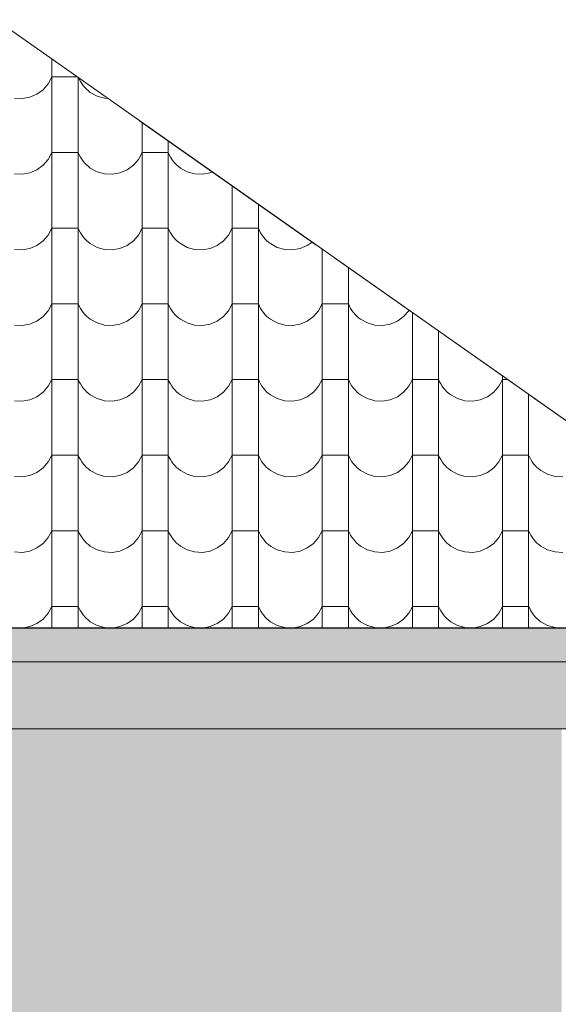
# Model space of a CAD drawing. Header units: millimetres. Extents: x -68772 to 137055, y -73300 to 19650.
# Tile 107 of 212: x 75825 to 77107, y -62055 to -59710. Entities that reach past the tile are written whole.
import ezdxf

# ---------------------------------------------------------------- set-up
doc = ezdxf.new("R2010")
doc.units = ezdxf.units.MM
doc.header["$MEASUREMENT"] = 0
for name, color, linetype, lineweight in [('Nowe_810-G Ogólne_Nr_pióra__1', 7, 'Continuous', 18), ('Nowe_810-G Ogólne_Nr_pióra__26', 13, 'Continuous', 18), ('Nowe_810-G Ogólne_Nr_pióra__9', 254, 'Continuous', 18), ('Nowe_NIEWIDOCZNE DACHY_Nr_pióra__1', 7, 'Continuous', 18)]:
    doc.layers.add(name, color=color, linetype=linetype, lineweight=lineweight)

# ---------------------------------------------------------------- blocks, each defined once
blk = doc.blocks.new('*X52')
at = {"layer": 'Nowe_810-G Ogólne_Nr_pióra__26', "color": 13, "linetype": 'Continuous', "lineweight": 18}
for p, q in [((75901.8, -59804.5), (75901.8, -59956.6)), ((75893.1, -59863.1), (75901.8, -59846.8)), ((75933, -59846.8), (75901.8, -59846.8)), ((75962, -59846.8), (75933, -59846.8)), ((75881, -59877.1), (75893.1, -59863.1)), ((75964.2, -59848.4), (75964.2, -59956.6)), ((75965.2, -59849.1), (75966.6, -59852.3)), ((75966.6, -59852.3), (75969.4, -59857.5)), ((75969.4, -59857.5), (75972.5, -59862.5)), ((75972.5, -59862.5), (75976, -59867.3)), ((75976, -59867.3), (75979.8, -59871.8)), ((75849.1, -59895.2), (75866.1, -59887.9)), ((75866.1, -59887.9), (75881, -59877.1)), ((75979.8, -59871.8), (75983.9, -59876.1)), ((75983.9, -59876.1), (75988.4, -59880)), ((75988.4, -59880), (75993.1, -59883.6)), ((75993.1, -59883.6), (76009.3, -59892.5)), ((76009.3, -59892.5), (76027, -59897.5)), ((75812.5, -59897.5), (75830.9, -59898.4)), ((75830.9, -59898.4), (75849.1, -59895.2)), ((76027, -59897.5), (76034.6, -59897.9)), ((75901.8, -59956.6), (75901.8, -60136.7)), ((75964.2, -59956.6), (75964.2, -60136.7)), ((76116.3, -59955.3), (76116.3, -59956.6)), ((76116.3, -59956.6), (76116.3, -60136.7)), ((76178.7, -59999.2), (76178.7, -60136.7)), ((75893.1, -60043.2), (75901.8, -60026.9)), ((75933, -60026.9), (75901.8, -60026.9)), ((75964.2, -60026.9), (75933, -60026.9)), ((75964.2, -60026.9), (75966.6, -60032.3)), ((75966.6, -60032.3), (75969.4, -60037.6)), ((76107.6, -60043.2), (76116.3, -60026.9)), ((76147.5, -60026.9), (76116.3, -60026.9)), ((76178.7, -60026.9), (76147.5, -60026.9)), ((76178.7, -60026.9), (76181.1, -60032.3)), ((76181.1, -60032.3), (76183.9, -60037.6)), ((75866.1, -60068), (75881, -60057.1)), ((75881, -60057.1), (75893.1, -60043.2)), ((75969.4, -60037.6), (75972.5, -60042.6)), ((75972.5, -60042.6), (75976, -60047.4)), ((75976, -60047.4), (75979.8, -60051.9)), ((75979.8, -60051.9), (75983.9, -60056.1)), ((75983.9, -60056.1), (75988.4, -60060)), ((76080.6, -60068), (76095.5, -60057.1)), ((76095.5, -60057.1), (76107.6, -60043.2)), ((76183.9, -60037.6), (76187, -60042.6)), ((76187, -60042.6), (76190.5, -60047.4)), ((76190.5, -60047.4), (76194.3, -60051.9)), ((76194.3, -60051.9), (76198.4, -60056.1)), ((76198.4, -60056.1), (76202.9, -60060)), ((75812.5, -60077.5), (75830.9, -60078.5)), ((75830.9, -60078.5), (75849.1, -60075.2)), ((75849.1, -60075.2), (75866.1, -60068)), ((75988.4, -60060), (75993.1, -60063.6)), ((75993.1, -60063.6), (76009.3, -60072.5)), ((76009.3, -60072.5), (76027, -60077.5)), ((76027, -60077.5), (76045.4, -60078.5)), ((76045.4, -60078.5), (76063.6, -60075.2)), ((76063.6, -60075.2), (76080.6, -60068)), ((76202.9, -60060), (76207.6, -60063.6)), ((76207.6, -60063.6), (76223.8, -60072.5)), ((76223.8, -60072.5), (76241.5, -60077.5)), ((76241.5, -60077.5), (76259.9, -60078.5)), ((76259.9, -60078.5), (76278.1, -60075.2)), ((76278.1, -60075.2), (76283.5, -60072.9)), ((76330.8, -60106.1), (76330.8, -60136.7)), ((75901.8, -60136.7), (75901.8, -60316.8)), ((75964.2, -60136.7), (75964.2, -60316.8)), ((76116.3, -60136.7), (76116.3, -60316.8)), ((76178.7, -60136.7), (76178.7, -60316.8)), ((76330.8, -60136.7), (76330.8, -60316.8)), ((76393.2, -60150.1), (76393.2, -60316.8)), ((75893.1, -60223.2), (75901.8, -60206.9)), ((75933, -60206.9), (75901.8, -60206.9)), ((75964.2, -60206.9), (75933, -60206.9)), ((75964.2, -60206.9), (75966.6, -60212.4)), ((75966.6, -60212.4), (75969.4, -60217.6)), ((75969.4, -60217.6), (75972.5, -60222.6)), ((76107.6, -60223.2), (76116.3, -60206.9)), ((76147.5, -60206.9), (76116.3, -60206.9)), ((76178.7, -60206.9), (76147.5, -60206.9)), ((76178.7, -60206.9), (76181.1, -60212.4)), ((76181.1, -60212.4), (76183.9, -60217.6)), ((76183.9, -60217.6), (76187, -60222.6)), ((76322.1, -60223.2), (76330.8, -60206.9)), ((76362, -60206.9), (76330.8, -60206.9)), ((76393.2, -60206.9), (76362, -60206.9)), ((76393.2, -60206.9), (76395.6, -60212.4)), ((76395.6, -60212.4), (76398.4, -60217.6)), ((76398.4, -60217.6), (76401.5, -60222.6)), ((75866.1, -60248), (75881, -60237.2)), ((75881, -60237.2), (75893.1, -60223.2)), ((75972.5, -60222.6), (75976, -60227.4)), ((75976, -60227.4), (75979.8, -60231.9)), ((75979.8, -60231.9), (75983.9, -60236.2)), ((75983.9, -60236.2), (75988.4, -60240.1)), ((75988.4, -60240.1), (75993.1, -60243.7)), ((75993.1, -60243.7), (76009.3, -60252.6)), ((76080.6, -60248), (76095.5, -60237.2)), ((76095.5, -60237.2), (76107.6, -60223.2)), ((76187, -60222.6), (76190.5, -60227.4)), ((76190.5, -60227.4), (76194.3, -60231.9)), ((76194.3, -60231.9), (76198.4, -60236.2)), ((76198.4, -60236.2), (76202.9, -60240.1)), ((76202.9, -60240.1), (76207.6, -60243.7)), ((76207.6, -60243.7), (76223.8, -60252.6)), ((76295.1, -60248), (76310, -60237.2)), ((76310, -60237.2), (76322.1, -60223.2)), ((76401.5, -60222.6), (76405, -60227.4)), ((76405, -60227.4), (76408.8, -60231.9)), ((76408.8, -60231.9), (76412.9, -60236.2)), ((76412.9, -60236.2), (76417.4, -60240.1)), ((76417.4, -60240.1), (76422.1, -60243.7)), ((76422.1, -60243.7), (76438.3, -60252.6)), ((76509.6, -60248), (76520.9, -60239.8)), ((75812.5, -60257.6), (75830.9, -60258.5)), ((75830.9, -60258.5), (75849.1, -60255.3)), ((75849.1, -60255.3), (75866.1, -60248)), ((76009.3, -60252.6), (76027, -60257.6)), ((76027, -60257.6), (76045.4, -60258.5)), ((76045.4, -60258.5), (76063.6, -60255.3)), ((76063.6, -60255.3), (76080.6, -60248)), ((76223.8, -60252.6), (76241.5, -60257.6)), ((76241.5, -60257.6), (76259.9, -60258.5)), ((76259.9, -60258.5), (76278.1, -60255.3)), ((76278.1, -60255.3), (76295.1, -60248)), ((76438.3, -60252.6), (76456, -60257.6)), ((76456, -60257.6), (76474.4, -60258.5)), ((76474.4, -60258.5), (76492.6, -60255.3)), ((76492.6, -60255.3), (76509.6, -60248)), ((76545.3, -60257), (76545.3, -60316.8)), ((76607.7, -60300.9), (76607.7, -60316.8)), ((75901.8, -60316.8), (75901.8, -60496.8)), ((75964.2, -60316.8), (75964.2, -60496.8)), ((76116.3, -60316.8), (76116.3, -60496.8)), ((76178.7, -60316.8), (76178.7, -60496.8)), ((76330.8, -60316.8), (76330.8, -60496.8)), ((76393.2, -60316.8), (76393.2, -60496.8)), ((76545.3, -60316.8), (76545.3, -60496.8)), ((76607.7, -60316.8), (76607.7, -60496.8)), ((75881, -60417.2), (75893.1, -60403.3)), ((75893.1, -60403.3), (75901.8, -60387)), ((75933, -60387), (75901.8, -60387)), ((75964.2, -60387), (75933, -60387)), ((75964.2, -60387), (75966.6, -60392.4)), ((75966.6, -60392.4), (75969.4, -60397.7)), ((75969.4, -60397.7), (75972.5, -60402.7)), ((75972.5, -60402.7), (75976, -60407.5)), ((75976, -60407.5), (75979.8, -60412)), ((76095.5, -60417.2), (76107.6, -60403.3)), ((76107.6, -60403.3), (76116.3, -60387)), ((76147.5, -60387), (76116.3, -60387)), ((76178.7, -60387), (76147.5, -60387)), ((76178.7, -60387), (76181.1, -60392.4)), ((76181.1, -60392.4), (76183.9, -60397.7)), ((76183.9, -60397.7), (76187, -60402.7)), ((76187, -60402.7), (76190.5, -60407.5)), ((76190.5, -60407.5), (76194.3, -60412)), ((76310, -60417.2), (76322.1, -60403.3)), ((76322.1, -60403.3), (76330.8, -60387)), ((76362, -60387), (76330.8, -60387)), ((76393.2, -60387), (76362, -60387)), ((76393.2, -60387), (76395.6, -60392.4)), ((76395.6, -60392.4), (76398.4, -60397.7)), ((76398.4, -60397.7), (76401.5, -60402.7)), ((76401.5, -60402.7), (76405, -60407.5)), ((76405, -60407.5), (76408.8, -60412)), ((76524.5, -60417.2), (76536.6, -60403.3)), ((76536.6, -60403.3), (76545.3, -60387)), ((76576.5, -60387), (76545.3, -60387)), ((76607.7, -60387), (76576.5, -60387)), ((76607.7, -60387), (76610.1, -60392.4)), ((76610.1, -60392.4), (76612.9, -60397.7)), ((76612.9, -60397.7), (76616, -60402.7)), ((76616, -60402.7), (76619.5, -60407.5)), ((76619.5, -60407.5), (76623.3, -60412)), ((76739, -60417.2), (76751.1, -60403.3)), ((76751.1, -60403.3), (76751.7, -60402.1)), ((76759.8, -60407.8), (76759.8, -60496.8)), ((75849.1, -60435.3), (75866.1, -60428.1)), ((75866.1, -60428.1), (75881, -60417.2)), ((75979.8, -60412), (75983.9, -60416.2)), ((75983.9, -60416.2), (75988.4, -60420.1)), ((75988.4, -60420.1), (75993.1, -60423.7)), ((75993.1, -60423.7), (76009.3, -60432.6)), ((76009.3, -60432.6), (76027, -60437.6)), ((76063.6, -60435.3), (76080.6, -60428.1)), ((76080.6, -60428.1), (76095.5, -60417.2)), ((76194.3, -60412), (76198.4, -60416.2)), ((76198.4, -60416.2), (76202.9, -60420.1)), ((76202.9, -60420.1), (76207.6, -60423.7)), ((76207.6, -60423.7), (76223.8, -60432.6)), ((76223.8, -60432.6), (76241.5, -60437.6)), ((76278.1, -60435.3), (76295.1, -60428.1)), ((76295.1, -60428.1), (76310, -60417.2)), ((76408.8, -60412), (76412.9, -60416.2)), ((76412.9, -60416.2), (76417.4, -60420.1)), ((76417.4, -60420.1), (76422.1, -60423.7)), ((76422.1, -60423.7), (76438.3, -60432.6)), ((76438.3, -60432.6), (76456, -60437.6)), ((76492.6, -60435.3), (76509.6, -60428.1)), ((76509.6, -60428.1), (76524.5, -60417.2)), ((76623.3, -60412), (76627.4, -60416.2)), ((76627.4, -60416.2), (76631.9, -60420.1)), ((76631.9, -60420.1), (76636.6, -60423.7)), ((76636.6, -60423.7), (76652.8, -60432.6)), ((76652.8, -60432.6), (76670.5, -60437.6)), ((76707.1, -60435.3), (76724.1, -60428.1)), ((76724.1, -60428.1), (76739, -60417.2)), ((75812.5, -60437.6), (75830.9, -60438.6)), ((75830.9, -60438.6), (75849.1, -60435.3)), ((76027, -60437.6), (76045.4, -60438.6)), ((76045.4, -60438.6), (76063.6, -60435.3)), ((76241.5, -60437.6), (76259.9, -60438.6)), ((76259.9, -60438.6), (76278.1, -60435.3)), ((76456, -60437.6), (76474.4, -60438.6)), ((76474.4, -60438.6), (76492.6, -60435.3)), ((76670.5, -60437.6), (76688.9, -60438.6)), ((76688.9, -60438.6), (76707.1, -60435.3)), ((76822.2, -60451.7), (76822.2, -60496.8)), ((75901.8, -60496.8), (75901.8, -60676.8)), ((75964.2, -60496.8), (75964.2, -60676.8)), ((76116.3, -60496.8), (76116.3, -60676.8)), ((76178.7, -60496.8), (76178.7, -60676.8)), ((76330.8, -60496.8), (76330.8, -60676.8)), ((76393.2, -60496.8), (76393.2, -60676.8)), ((76545.3, -60496.8), (76545.3, -60676.8)), ((76607.7, -60496.8), (76607.7, -60676.8)), ((76759.8, -60496.8), (76759.8, -60676.8)), ((76822.2, -60496.8), (76822.2, -60676.8)), ((75893.1, -60583.3), (75901.8, -60567)), ((75933, -60567), (75901.8, -60567)), ((75964.2, -60567), (75933, -60567)), ((75964.2, -60567), (75966.6, -60572.5)), ((75966.6, -60572.5), (75969.4, -60577.7)), ((76107.6, -60583.3), (76116.3, -60567)), ((76147.5, -60567), (76116.3, -60567)), ((76178.7, -60567), (76147.5, -60567)), ((76178.7, -60567), (76181.1, -60572.5)), ((76181.1, -60572.5), (76183.9, -60577.7)), ((76322.1, -60583.3), (76330.8, -60567)), ((76362, -60567), (76330.8, -60567)), ((76393.2, -60567), (76362, -60567)), ((76393.2, -60567), (76395.6, -60572.5)), ((76395.6, -60572.5), (76398.4, -60577.7)), ((76536.6, -60583.3), (76545.3, -60567)), ((76576.5, -60567), (76545.3, -60567)), ((76607.7, -60567), (76576.5, -60567)), ((76607.7, -60567), (76610.1, -60572.5)), ((76610.1, -60572.5), (76612.9, -60577.7)), ((76751.1, -60583.3), (76759.8, -60567)), ((76791, -60567), (76759.8, -60567)), ((76822.2, -60567), (76791, -60567)), ((76822.2, -60567), (76824.6, -60572.5)), ((76824.6, -60572.5), (76827.4, -60577.7)), ((76965.6, -60583.3), (76974.3, -60567)), ((76974.3, -60558.6), (76974.3, -60676.8)), ((76986.3, -60567), (76974.3, -60567)), ((75866.1, -60608.1), (75881, -60597.3)), ((75881, -60597.3), (75893.1, -60583.3)), ((75969.4, -60577.7), (75972.5, -60582.7)), ((75972.5, -60582.7), (75976, -60587.5)), ((75976, -60587.5), (75979.8, -60592)), ((75979.8, -60592), (75983.9, -60596.3)), ((75983.9, -60596.3), (75988.4, -60600.2)), ((76080.6, -60608.1), (76095.5, -60597.3)), ((76095.5, -60597.3), (76107.6, -60583.3)), ((76183.9, -60577.7), (76187, -60582.7)), ((76187, -60582.7), (76190.5, -60587.5)), ((76190.5, -60587.5), (76194.3, -60592)), ((76194.3, -60592), (76198.4, -60596.3)), ((76198.4, -60596.3), (76202.9, -60600.2)), ((76295.1, -60608.1), (76310, -60597.3)), ((76310, -60597.3), (76322.1, -60583.3)), ((76398.4, -60577.7), (76401.5, -60582.7)), ((76401.5, -60582.7), (76405, -60587.5)), ((76405, -60587.5), (76408.8, -60592)), ((76408.8, -60592), (76412.9, -60596.3)), ((76412.9, -60596.3), (76417.4, -60600.2)), ((76509.6, -60608.1), (76524.5, -60597.3)), ((76524.5, -60597.3), (76536.6, -60583.3)), ((76612.9, -60577.7), (76616, -60582.7)), ((76616, -60582.7), (76619.5, -60587.5)), ((76619.5, -60587.5), (76623.3, -60592)), ((76623.3, -60592), (76627.4, -60596.3)), ((76627.4, -60596.3), (76631.9, -60600.2)), ((76724.1, -60608.1), (76739, -60597.3)), ((76739, -60597.3), (76751.1, -60583.3)), ((76827.4, -60577.7), (76830.5, -60582.7)), ((76830.5, -60582.7), (76834, -60587.5)), ((76834, -60587.5), (76837.8, -60592)), ((76837.8, -60592), (76841.9, -60596.3)), ((76841.9, -60596.3), (76846.4, -60600.2)), ((76938.6, -60608.1), (76953.5, -60597.3)), ((76953.5, -60597.3), (76965.6, -60583.3)), ((75812.5, -60617.7), (75830.9, -60618.6)), ((75830.9, -60618.6), (75849.1, -60615.4)), ((75849.1, -60615.4), (75866.1, -60608.1)), ((75988.4, -60600.2), (75993.1, -60603.8)), ((75993.1, -60603.8), (76009.3, -60612.7)), ((76009.3, -60612.7), (76027, -60617.7)), ((76027, -60617.7), (76045.4, -60618.6)), ((76045.4, -60618.6), (76063.6, -60615.4)), ((76063.6, -60615.4), (76080.6, -60608.1)), ((76202.9, -60600.2), (76207.6, -60603.8)), ((76207.6, -60603.8), (76223.8, -60612.7)), ((76223.8, -60612.7), (76241.5, -60617.7)), ((76241.5, -60617.7), (76259.9, -60618.6)), ((76259.9, -60618.6), (76278.1, -60615.4)), ((76278.1, -60615.4), (76295.1, -60608.1)), ((76417.4, -60600.2), (76422.1, -60603.8)), ((76422.1, -60603.8), (76438.3, -60612.7)), ((76438.3, -60612.7), (76456, -60617.7)), ((76456, -60617.7), (76474.4, -60618.6)), ((76474.4, -60618.6), (76492.6, -60615.4)), ((76492.6, -60615.4), (76509.6, -60608.1)), ((76631.9, -60600.2), (76636.6, -60603.8)), ((76636.6, -60603.8), (76652.8, -60612.7)), ((76652.8, -60612.7), (76670.5, -60617.7)), ((76670.5, -60617.7), (76688.9, -60618.6)), ((76688.9, -60618.6), (76707.1, -60615.4)), ((76707.1, -60615.4), (76724.1, -60608.1)), ((76846.4, -60600.2), (76851.1, -60603.8)), ((76851.1, -60603.8), (76867.3, -60612.7)), ((76867.3, -60612.7), (76885, -60617.7)), ((76885, -60617.7), (76903.4, -60618.6)), ((76903.4, -60618.6), (76921.6, -60615.4)), ((76921.6, -60615.4), (76938.6, -60608.1)), ((77036.7, -60602.5), (77036.7, -60676.8)), ((75901.8, -60676.8), (75901.8, -60856.9)), ((75964.2, -60676.8), (75964.2, -60856.9)), ((76116.3, -60676.8), (76116.3, -60856.9)), ((76178.7, -60676.8), (76178.7, -60856.9)), ((76330.8, -60676.8), (76330.8, -60856.9)), ((76393.2, -60676.8), (76393.2, -60856.9)), ((76545.3, -60676.8), (76545.3, -60856.9)), ((76607.7, -60676.8), (76607.7, -60856.9)), ((76759.8, -60676.8), (76759.8, -60856.9)), ((76822.2, -60676.8), (76822.2, -60856.9)), ((76974.3, -60676.8), (76974.3, -60856.9)), ((77036.7, -60676.8), (77036.7, -60856.9)), ((75893.1, -60763.4), (75901.8, -60747.1)), ((75933, -60747.1), (75901.8, -60747.1)), ((75964.2, -60747.1), (75933, -60747.1)), ((75964.2, -60747.1), (75966.6, -60752.5)), ((75966.6, -60752.5), (75969.4, -60757.8)), ((75969.4, -60757.8), (75972.5, -60762.8)), ((76107.6, -60763.4), (76116.3, -60747.1)), ((76147.5, -60747.1), (76116.3, -60747.1)), ((76178.7, -60747.1), (76147.5, -60747.1)), ((76178.7, -60747.1), (76181.1, -60752.5)), ((76181.1, -60752.5), (76183.9, -60757.8)), ((76183.9, -60757.8), (76187, -60762.8)), ((76322.1, -60763.4), (76330.8, -60747.1)), ((76362, -60747.1), (76330.8, -60747.1)), ((76393.2, -60747.1), (76362, -60747.1)), ((76393.2, -60747.1), (76395.6, -60752.5)), ((76395.6, -60752.5), (76398.4, -60757.8)), ((76398.4, -60757.8), (76401.5, -60762.8)), ((76536.6, -60763.4), (76545.3, -60747.1)), ((76576.5, -60747.1), (76545.3, -60747.1)), ((76607.7, -60747.1), (76576.5, -60747.1)), ((76607.7, -60747.1), (76610.1, -60752.5)), ((76610.1, -60752.5), (76612.9, -60757.8)), ((76612.9, -60757.8), (76616, -60762.8)), ((76751.1, -60763.4), (76759.8, -60747.1)), ((76791, -60747.1), (76759.8, -60747.1)), ((76822.2, -60747.1), (76791, -60747.1)), ((76822.2, -60747.1), (76824.6, -60752.5)), ((76824.6, -60752.5), (76827.4, -60757.8)), ((76827.4, -60757.8), (76830.5, -60762.8)), ((76965.6, -60763.4), (76974.3, -60747.1)), ((77005.5, -60747.1), (76974.3, -60747.1)), ((77036.7, -60747.1), (77005.5, -60747.1)), ((77036.7, -60747.1), (77039.1, -60752.5)), ((77039.1, -60752.5), (77041.9, -60757.8)), ((77041.9, -60757.8), (77045, -60762.8)), ((75866.1, -60788.2), (75881, -60777.3)), ((75881, -60777.3), (75893.1, -60763.4)), ((75972.5, -60762.8), (75976, -60767.6)), ((75976, -60767.6), (75979.8, -60772.1)), ((75979.8, -60772.1), (75983.9, -60776.3)), ((75983.9, -60776.3), (75988.4, -60780.2)), ((75988.4, -60780.2), (75993.1, -60783.8)), ((75993.1, -60783.8), (76009.3, -60792.7)), ((76080.6, -60788.2), (76095.5, -60777.3)), ((76095.5, -60777.3), (76107.6, -60763.4)), ((76187, -60762.8), (76190.5, -60767.6)), ((76190.5, -60767.6), (76194.3, -60772.1)), ((76194.3, -60772.1), (76198.4, -60776.3)), ((76198.4, -60776.3), (76202.9, -60780.2)), ((76202.9, -60780.2), (76207.6, -60783.8)), ((76207.6, -60783.8), (76223.8, -60792.7)), ((76295.1, -60788.2), (76310, -60777.3)), ((76310, -60777.3), (76322.1, -60763.4)), ((76401.5, -60762.8), (76405, -60767.6)), ((76405, -60767.6), (76408.8, -60772.1)), ((76408.8, -60772.1), (76412.9, -60776.3)), ((76412.9, -60776.3), (76417.4, -60780.2)), ((76417.4, -60780.2), (76422.1, -60783.8)), ((76422.1, -60783.8), (76438.3, -60792.7)), ((76509.6, -60788.2), (76524.5, -60777.3)), ((76524.5, -60777.3), (76536.6, -60763.4)), ((76616, -60762.8), (76619.5, -60767.6)), ((76619.5, -60767.6), (76623.3, -60772.1)), ((76623.3, -60772.1), (76627.4, -60776.3)), ((76627.4, -60776.3), (76631.9, -60780.2)), ((76631.9, -60780.2), (76636.6, -60783.8)), ((76636.6, -60783.8), (76652.8, -60792.7)), ((76724.1, -60788.2), (76739, -60777.3)), ((76739, -60777.3), (76751.1, -60763.4)), ((76830.5, -60762.8), (76834, -60767.6)), ((76834, -60767.6), (76837.8, -60772.1)), ((76837.8, -60772.1), (76841.9, -60776.3)), ((76841.9, -60776.3), (76846.4, -60780.2)), ((76846.4, -60780.2), (76851.1, -60783.8)), ((76851.1, -60783.8), (76867.3, -60792.7)), ((76938.6, -60788.2), (76953.5, -60777.3)), ((76953.5, -60777.3), (76965.6, -60763.4)), ((77045, -60762.8), (77048.5, -60767.6)), ((77048.5, -60767.6), (77052.3, -60772.1)), ((77052.3, -60772.1), (77056.4, -60776.3)), ((77056.4, -60776.3), (77060.9, -60780.2)), ((77060.9, -60780.2), (77065.6, -60783.8)), ((77065.6, -60783.8), (77081.8, -60792.7)), ((75812.5, -60797.7), (75830.9, -60798.7)), ((75830.9, -60798.7), (75849.1, -60795.4)), ((75849.1, -60795.4), (75866.1, -60788.2)), ((76009.3, -60792.7), (76027, -60797.7)), ((76027, -60797.7), (76045.4, -60798.7)), ((76045.4, -60798.7), (76063.6, -60795.4)), ((76063.6, -60795.4), (76080.6, -60788.2)), ((76223.8, -60792.7), (76241.5, -60797.7)), ((76241.5, -60797.7), (76259.9, -60798.7)), ((76259.9, -60798.7), (76278.1, -60795.4)), ((76278.1, -60795.4), (76295.1, -60788.2)), ((76438.3, -60792.7), (76456, -60797.7)), ((76456, -60797.7), (76474.4, -60798.7)), ((76474.4, -60798.7), (76492.6, -60795.4)), ((76492.6, -60795.4), (76509.6, -60788.2)), ((76652.8, -60792.7), (76670.5, -60797.7)), ((76670.5, -60797.7), (76688.9, -60798.7)), ((76688.9, -60798.7), (76707.1, -60795.4)), ((76707.1, -60795.4), (76724.1, -60788.2)), ((76867.3, -60792.7), (76885, -60797.7)), ((76885, -60797.7), (76903.4, -60798.7)), ((76903.4, -60798.7), (76921.6, -60795.4)), ((76921.6, -60795.4), (76938.6, -60788.2)), ((77081.8, -60792.7), (77099.5, -60797.7)), ((77099.5, -60797.7), (77117.9, -60798.7)), ((75901.8, -60856.9), (75901.8, -61036.9)), ((75964.2, -60856.9), (75964.2, -61036.9)), ((76116.3, -60856.9), (76116.3, -61036.9)), ((76178.7, -60856.9), (76178.7, -61036.9)), ((76330.8, -60856.9), (76330.8, -61036.9)), ((76393.2, -60856.9), (76393.2, -61036.9)), ((76545.3, -60856.9), (76545.3, -61036.9)), ((76607.7, -60856.9), (76607.7, -61036.9)), ((76759.8, -60856.9), (76759.8, -61036.9)), ((76822.2, -60856.9), (76822.2, -61036.9)), ((76974.3, -60856.9), (76974.3, -61036.9)), ((77036.7, -60856.9), (77036.7, -61036.9)), ((75881, -60957.4), (75893.1, -60943.4)), ((75893.1, -60943.4), (75901.8, -60927.1)), ((75933, -60927.1), (75901.8, -60927.1)), ((75964.2, -60927.1), (75933, -60927.1)), ((75964.2, -60927.1), (75966.6, -60932.6)), ((75966.6, -60932.6), (75969.4, -60937.8)), ((75969.4, -60937.8), (75972.5, -60942.8)), ((75972.5, -60942.8), (75976, -60947.6)), ((75976, -60947.6), (75979.8, -60952.1)), ((76095.5, -60957.4), (76107.6, -60943.4)), ((76107.6, -60943.4), (76116.3, -60927.1)), ((76147.5, -60927.1), (76116.3, -60927.1)), ((76178.7, -60927.1), (76147.5, -60927.1)), ((76178.7, -60927.1), (76181.1, -60932.6)), ((76181.1, -60932.6), (76183.9, -60937.8)), ((76183.9, -60937.8), (76187, -60942.8)), ((76187, -60942.8), (76190.5, -60947.6)), ((76190.5, -60947.6), (76194.3, -60952.1)), ((76310, -60957.4), (76322.1, -60943.4)), ((76322.1, -60943.4), (76330.8, -60927.1)), ((76362, -60927.1), (76330.8, -60927.1)), ((76393.2, -60927.1), (76362, -60927.1)), ((76393.2, -60927.1), (76395.6, -60932.6)), ((76395.6, -60932.6), (76398.4, -60937.8)), ((76398.4, -60937.8), (76401.5, -60942.8)), ((76401.5, -60942.8), (76405, -60947.6)), ((76405, -60947.6), (76408.8, -60952.1)), ((76524.5, -60957.4), (76536.6, -60943.4)), ((76536.6, -60943.4), (76545.3, -60927.1)), ((76576.5, -60927.1), (76545.3, -60927.1)), ((76607.7, -60927.1), (76576.5, -60927.1)), ((76607.7, -60927.1), (76610.1, -60932.6)), ((76610.1, -60932.6), (76612.9, -60937.8)), ((76612.9, -60937.8), (76616, -60942.8)), ((76616, -60942.8), (76619.5, -60947.6)), ((76619.5, -60947.6), (76623.3, -60952.1)), ((76739, -60957.4), (76751.1, -60943.4)), ((76751.1, -60943.4), (76759.8, -60927.1)), ((76791, -60927.1), (76759.8, -60927.1)), ((76822.2, -60927.1), (76791, -60927.1)), ((76822.2, -60927.1), (76824.6, -60932.6)), ((76824.6, -60932.6), (76827.4, -60937.8)), ((76827.4, -60937.8), (76830.5, -60942.8)), ((76830.5, -60942.8), (76834, -60947.6)), ((76834, -60947.6), (76837.8, -60952.1)), ((76953.5, -60957.4), (76965.6, -60943.4)), ((76965.6, -60943.4), (76974.3, -60927.1)), ((77005.5, -60927.1), (76974.3, -60927.1)), ((77036.7, -60927.1), (77005.5, -60927.1)), ((77036.7, -60927.1), (77039.1, -60932.6)), ((77039.1, -60932.6), (77041.9, -60937.8)), ((77041.9, -60937.8), (77045, -60942.8)), ((77045, -60942.8), (77048.5, -60947.6)), ((77048.5, -60947.6), (77052.3, -60952.1)), ((75849.1, -60975.5), (75866.1, -60968.2)), ((75866.1, -60968.2), (75881, -60957.4)), ((75979.8, -60952.1), (75983.9, -60956.4)), ((75983.9, -60956.4), (75988.4, -60960.3)), ((75988.4, -60960.3), (75993.1, -60963.9)), ((75993.1, -60963.9), (76009.3, -60972.8)), ((76063.6, -60975.5), (76080.6, -60968.2)), ((76080.6, -60968.2), (76095.5, -60957.4)), ((76194.3, -60952.1), (76198.4, -60956.4)), ((76198.4, -60956.4), (76202.9, -60960.3)), ((76202.9, -60960.3), (76207.6, -60963.9)), ((76207.6, -60963.9), (76223.8, -60972.8)), ((76278.1, -60975.5), (76295.1, -60968.2)), ((76295.1, -60968.2), (76310, -60957.4)), ((76408.8, -60952.1), (76412.9, -60956.4)), ((76412.9, -60956.4), (76417.4, -60960.3)), ((76417.4, -60960.3), (76422.1, -60963.9)), ((76422.1, -60963.9), (76438.3, -60972.8)), ((76492.6, -60975.5), (76509.6, -60968.2)), ((76509.6, -60968.2), (76524.5, -60957.4)), ((76623.3, -60952.1), (76627.4, -60956.4)), ((76627.4, -60956.4), (76631.9, -60960.3)), ((76631.9, -60960.3), (76636.6, -60963.9)), ((76636.6, -60963.9), (76652.8, -60972.8)), ((76707.1, -60975.5), (76724.1, -60968.2)), ((76724.1, -60968.2), (76739, -60957.4)), ((76837.8, -60952.1), (76841.9, -60956.4)), ((76841.9, -60956.4), (76846.4, -60960.3)), ((76846.4, -60960.3), (76851.1, -60963.9)), ((76851.1, -60963.9), (76867.3, -60972.8)), ((76921.6, -60975.5), (76938.6, -60968.2)), ((76938.6, -60968.2), (76953.5, -60957.4)), ((77052.3, -60952.1), (77056.4, -60956.4)), ((77056.4, -60956.4), (77060.9, -60960.3)), ((77060.9, -60960.3), (77065.6, -60963.9)), ((77065.6, -60963.9), (77081.8, -60972.8)), ((75812.5, -60977.8), (75830.9, -60978.7)), ((75830.9, -60978.7), (75849.1, -60975.5)), ((76009.3, -60972.8), (76027, -60977.8)), ((76027, -60977.8), (76045.4, -60978.7)), ((76045.4, -60978.7), (76063.6, -60975.5)), ((76223.8, -60972.8), (76241.5, -60977.8)), ((76241.5, -60977.8), (76259.9, -60978.7)), ((76259.9, -60978.7), (76278.1, -60975.5)), ((76438.3, -60972.8), (76456, -60977.8)), ((76456, -60977.8), (76474.4, -60978.7)), ((76474.4, -60978.7), (76492.6, -60975.5)), ((76652.8, -60972.8), (76670.5, -60977.8)), ((76670.5, -60977.8), (76688.9, -60978.7)), ((76688.9, -60978.7), (76707.1, -60975.5)), ((76867.3, -60972.8), (76885, -60977.8)), ((76885, -60977.8), (76903.4, -60978.7)), ((76903.4, -60978.7), (76921.6, -60975.5)), ((77081.8, -60972.8), (77099.5, -60977.8)), ((77099.5, -60977.8), (77117.9, -60978.7)), ((75901.8, -61036.9), (75901.8, -61158.2)), ((75964.2, -61036.9), (75964.2, -61158.2)), ((76116.3, -61036.9), (76116.3, -61158.2)), ((76178.7, -61036.9), (76178.7, -61158.2)), ((76330.8, -61036.9), (76330.8, -61158.2)), ((76393.2, -61036.9), (76393.2, -61158.2)), ((76545.3, -61036.9), (76545.3, -61158.2)), ((76607.7, -61036.9), (76607.7, -61158.2)), ((76759.8, -61036.9), (76759.8, -61158.2)), ((76822.2, -61036.9), (76822.2, -61158.2)), ((76974.3, -61036.9), (76974.3, -61158.2)), ((77036.7, -61036.9), (77036.7, -61158.2)), ((75893.1, -61123.5), (75901.8, -61107.2)), ((75933, -61107.2), (75901.8, -61107.2)), ((75964.2, -61107.2), (75933, -61107.2)), ((75964.2, -61107.2), (75966.6, -61112.6)), ((75966.6, -61112.6), (75969.4, -61117.9)), ((76107.6, -61123.5), (76116.3, -61107.2)), ((76147.5, -61107.2), (76116.3, -61107.2)), ((76178.7, -61107.2), (76147.5, -61107.2)), ((76178.7, -61107.2), (76181.1, -61112.6)), ((76181.1, -61112.6), (76183.9, -61117.9)), ((76322.1, -61123.5), (76330.8, -61107.2)), ((76362, -61107.2), (76330.8, -61107.2)), ((76393.2, -61107.2), (76362, -61107.2)), ((76393.2, -61107.2), (76395.6, -61112.6)), ((76395.6, -61112.6), (76398.4, -61117.9)), ((76536.6, -61123.5), (76545.3, -61107.2)), ((76576.5, -61107.2), (76545.3, -61107.2)), ((76607.7, -61107.2), (76576.5, -61107.2)), ((76607.7, -61107.2), (76610.1, -61112.6)), ((76610.1, -61112.6), (76612.9, -61117.9)), ((76751.1, -61123.5), (76759.8, -61107.2)), ((76791, -61107.2), (76759.8, -61107.2)), ((76822.2, -61107.2), (76791, -61107.2)), ((76822.2, -61107.2), (76824.6, -61112.6)), ((76824.6, -61112.6), (76827.4, -61117.9)), ((76965.6, -61123.5), (76974.3, -61107.2)), ((77005.5, -61107.2), (76974.3, -61107.2)), ((77036.7, -61107.2), (77005.5, -61107.2)), ((77036.7, -61107.2), (77039.1, -61112.6)), ((77039.1, -61112.6), (77041.9, -61117.9)), ((75881, -61137.4), (75893.1, -61123.5)), ((75969.4, -61117.9), (75972.5, -61122.9)), ((75972.5, -61122.9), (75976, -61127.7)), ((75976, -61127.7), (75979.8, -61132.2)), ((75979.8, -61132.2), (75983.9, -61136.4)), ((75983.9, -61136.4), (75988.4, -61140.3)), ((76095.5, -61137.4), (76107.6, -61123.5)), ((76183.9, -61117.9), (76187, -61122.9)), ((76187, -61122.9), (76190.5, -61127.7)), ((76190.5, -61127.7), (76194.3, -61132.2)), ((76194.3, -61132.2), (76198.4, -61136.4)), ((76198.4, -61136.4), (76202.9, -61140.3)), ((76310, -61137.4), (76322.1, -61123.5)), ((76398.4, -61117.9), (76401.5, -61122.9)), ((76401.5, -61122.9), (76405, -61127.7)), ((76405, -61127.7), (76408.8, -61132.2)), ((76408.8, -61132.2), (76412.9, -61136.4)), ((76412.9, -61136.4), (76417.4, -61140.3)), ((76524.5, -61137.4), (76536.6, -61123.5)), ((76612.9, -61117.9), (76616, -61122.9)), ((76616, -61122.9), (76619.5, -61127.7)), ((76619.5, -61127.7), (76623.3, -61132.2)), ((76623.3, -61132.2), (76627.4, -61136.4)), ((76627.4, -61136.4), (76631.9, -61140.3)), ((76739, -61137.4), (76751.1, -61123.5)), ((76827.4, -61117.9), (76830.5, -61122.9)), ((76830.5, -61122.9), (76834, -61127.7)), ((76834, -61127.7), (76837.8, -61132.2)), ((76837.8, -61132.2), (76841.9, -61136.4)), ((76841.9, -61136.4), (76846.4, -61140.3)), ((76953.5, -61137.4), (76965.6, -61123.5)), ((77041.9, -61117.9), (77045, -61122.9)), ((77045, -61122.9), (77048.5, -61127.7)), ((77048.5, -61127.7), (77052.3, -61132.2)), ((77052.3, -61132.2), (77056.4, -61136.4)), ((77056.4, -61136.4), (77060.9, -61140.3)), ((75834.3, -61158.2), (75849.1, -61155.5)), ((75849.1, -61155.5), (75866.1, -61148.3)), ((75866.1, -61148.3), (75881, -61137.4)), ((75988.4, -61140.3), (75993.1, -61143.9)), ((75993.1, -61143.9), (76009.3, -61152.8)), ((76009.3, -61152.8), (76027, -61157.8)), ((76027, -61157.8), (76033.4, -61158.2)), ((76048.8, -61158.2), (76063.6, -61155.5)), ((76063.6, -61155.5), (76080.6, -61148.3)), ((76080.6, -61148.3), (76095.5, -61137.4)), ((76202.9, -61140.3), (76207.6, -61143.9)), ((76207.6, -61143.9), (76223.8, -61152.8)), ((76223.8, -61152.8), (76241.5, -61157.8)), ((76241.5, -61157.8), (76247.9, -61158.2)), ((76263.3, -61158.2), (76278.1, -61155.5)), ((76278.1, -61155.5), (76295.1, -61148.3)), ((76295.1, -61148.3), (76310, -61137.4)), ((76417.4, -61140.3), (76422.1, -61143.9)), ((76422.1, -61143.9), (76438.3, -61152.8)), ((76438.3, -61152.8), (76456, -61157.8)), ((76456, -61157.8), (76462.4, -61158.2)), ((76477.8, -61158.2), (76492.6, -61155.5)), ((76492.6, -61155.5), (76509.6, -61148.3)), ((76509.6, -61148.3), (76524.5, -61137.4)), ((76631.9, -61140.3), (76636.6, -61143.9)), ((76636.6, -61143.9), (76652.8, -61152.8)), ((76652.8, -61152.8), (76670.5, -61157.8)), ((76670.5, -61157.8), (76676.9, -61158.2)), ((76692.3, -61158.2), (76707.1, -61155.5)), ((76707.1, -61155.5), (76724.1, -61148.3)), ((76724.1, -61148.3), (76739, -61137.4)), ((76846.4, -61140.3), (76851.1, -61143.9)), ((76851.1, -61143.9), (76867.3, -61152.8)), ((76867.3, -61152.8), (76885, -61157.8)), ((76885, -61157.8), (76891.4, -61158.2)), ((76906.8, -61158.2), (76921.6, -61155.5)), ((76921.6, -61155.5), (76938.6, -61148.3)), ((76938.6, -61148.3), (76953.5, -61137.4)), ((77060.9, -61140.3), (77065.6, -61143.9)), ((77065.6, -61143.9), (77081.8, -61152.8)), ((77081.8, -61152.8), (77099.5, -61157.8)), ((77099.5, -61157.8), (77105.9, -61158.2))]:
    blk.add_line(p, q, dxfattribs=at)
blk = doc.blocks.new('Wypełnienie_4', base_point=(0, 2000))
at = {"layer": 'Nowe_810-G Ogólne_Nr_pióra__1', "color": 7, "linetype": 'Continuous', "lineweight": 18}
for p, q in [((75768.1, -59710.5), (77826.9, -61158.2)), ((77826.9, -61158.2), (64112.4, -61158.2))]:
    blk.add_line(p, q, dxfattribs=at)
at = {"layer": 'Nowe_810-G Ogólne_Nr_pióra__26', "color": 13, "linetype": 'Continuous', "lineweight": 18}
blk.add_blockref('*X52', (0, 0), dxfattribs=at)

msp = doc.modelspace()

# ---------------------------------------------------------------- hatches: boundary and pattern name
at = {"layer": 'Nowe_810-G Ogólne_Nr_pióra__26', "linetype": 'Continuous', "lineweight": 18}
for points in [[(64112.4, -61399), (64112.4, -61159.2), (77849.6, -61159.2), (77849.6, -61399)], [(90692.9, -61239.2), (86681, -61239.2), (86598.2, -61297.2), (86448.2, -61266.7), (86441.8, -61239.2), (86249.5, -61239.2), (86243.6, -61266.8), (86097.2, -61296.5), (86014.8, -61239.2), (64112.4, -61239.2), (64112.4, -61399), (90692.9, -61399)]]:
    msp.add_hatch(color=13, dxfattribs=at).paths.add_polyline_path(points)
at = {"layer": 'Nowe_810-G Ogólne_Nr_pióra__9', "linetype": 'Continuous', "lineweight": 18}
msp.add_hatch(color=254, dxfattribs=at).paths.add_polyline_path([(73712.4, -62136.7), (76515, -62136.7), (76515, -65679.2), (77115, -65679.2), (77115, -61399), (73712.4, -61399)])

# ---------------------------------------------------------------- linework, layer by layer
at = {"layer": 'Nowe_810-G Ogólne_Nr_pióra__1', "color": 7, "linetype": 'Continuous', "lineweight": 18}
msp.add_line((81579.5, -61239.2), (70672.3, -61238.6), dxfattribs=at)
at = {"layer": 'Nowe_810-G Ogólne_Nr_pióra__1', "color": 7, "linetype": 'Continuous', "lineweight": 18, "flags": 128}
for points in [[(64112.4, -61399), (64112.4, -61159.2), (77849.6, -61159.2), (77849.6, -61399)], [(90692.9, -61239.2), (86681, -61239.2), (86598.2, -61297.2), (86448.2, -61266.7), (86441.8, -61239.2), (86249.5, -61239.2), (86243.6, -61266.8), (86097.2, -61296.5), (86014.8, -61239.2), (64112.4, -61239.2), (64112.4, -61399), (90692.9, -61399)]]:
    msp.add_lwpolyline(points, close=True, dxfattribs=at)
at = {"layer": 'Nowe_NIEWIDOCZNE DACHY_Nr_pióra__1', "color": 7, "linetype": 'Continuous', "lineweight": 18}
for p, q in [((76530.1, -60246.3), (76110, -59950.9)), ((76998.1, -60575.4), (76574.6, -60277.6)), ((77615, -61009.2), (77042.6, -60606.6))]:
    msp.add_line(p, q, dxfattribs=at)

# ---------------------------------------------------------------- block references
at = {"layer": 'Nowe_810-G Ogólne_Nr_pióra__26', "color": 13, "linetype": 'Continuous', "lineweight": 18}
msp.add_blockref('Wypełnienie_4', (0, 2000), dxfattribs=at)

doc.saveas('drawing.dxf')
